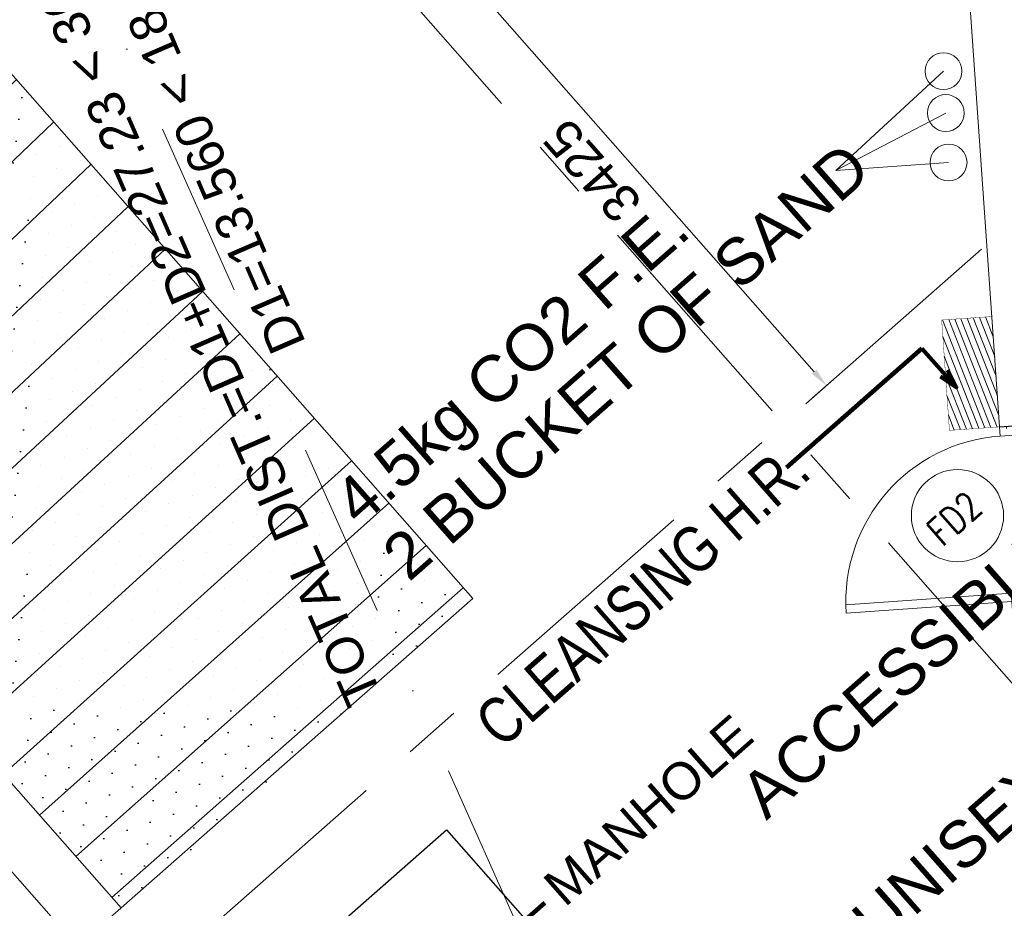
# Model space of a CAD drawing. Header units: millimetres. Extents: x 834119330 to 835277377, y 817781205 to 818243057.
# Tile 7 of 60: x 834348632 to 834353970, y 818011162 to 818015982. Entities that reach past the tile are written whole.
import ezdxf
from ezdxf.enums import TextEntityAlignment as Align

# ---------------------------------------------------------------- set-up
doc = ezdxf.new("R2010")
doc.units = ezdxf.units.MM
doc.header["$LTSCALE"] = 100
for name, pattern in [('DASHDOT', [25.400000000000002, 12.7, -6.350000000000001, 0, -6.350000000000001]), ('DASHDOT2', [12.700000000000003, 6.350000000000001, -3.175000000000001, 0, -3.175000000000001]), ('Grid Line', [22.224999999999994, 12.7, -3.174999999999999, 3.174999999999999, -3.174999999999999]), ('HIDDENX2', [19.05, 12.7, -6.350000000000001])]:
    doc.linetypes.add(name, pattern=pattern)
doc.layers.get('0').update_dxf_attribs({"lineweight": 0})
doc.layers.get('Defpoints').update_dxf_attribs({"lineweight": 0})
for name, color, linetype, lineweight in [('A-DOOR', 6, 'Continuous', 13), ('A-WALL', 7, 'Continuous', 13), ('ATR01', 7, 'Continuous', 0), ('DLN020__', 6, 'DASHDOT', 0), ('DLN030_1', 1, 'Continuous', 0), ('DLN0401_', 7, 'Continuous', 0), ('DLN040__', 3, 'Continuous', 0), ('DLN050_A', 2, 'Continuous', 0), ('DLN210__', 7, 'Continuous', 0), ('DLN220__', 7, 'Continuous', 0), ('DLN240__', 1, 'Continuous', 0), ('DLN325__', 7, 'Continuous', 0), ('DLN580__', 4, 'Continuous', 0), ('FITDOOR', 7, 'Continuous', 0), ('HATCH', 8, 'Continuous', 0), ('HCL246', 1, 'Continuous', 0), ('MOE', 6, 'DASHDOT2', 0), ('Rev_D', 20, 'Continuous', 0), ('SITE BOUNDARY', 4, 'Continuous', 0), ('Trench Manhole', 1, 'Continuous', 25)]:
    doc.layers.add(name, color=color, linetype=linetype, lineweight=lineweight)
doc.layers.add('DLN032__', color=7, linetype='Continuous')
doc.styles.add('romans', font='romans.shx')
doc.styles.get("Standard").update_dxf_attribs({"font": 'swiss.ttf'})
doc.styles.add('StyleSwis721 Lt BT1', font='swissl.ttf')
doc.styles.add('Swis721tBT', font='swissl.ttf')
doc.dimstyles.new('INTDIM', dxfattribs={"dimtxt": 200, "dimasz": 125, "dimexe": 100, "dimexo": 150, "dimgap": 80, "dimtad": 1, "dimdec": 0, "dimzin": 11, "dimdsep": 46, "dimtxsty": 'StyleSwis721 Lt BT1', "dimblk1": '_Open3011', "dimblk2": '_Open3011', "dimsah": 1, "dimcen": -125, "dimclrd": 256, "dimclre": 256, "dimclrt": 2, "dimaunit": 1, "dimadec": 5, "dimazin": 0, "dimtfac": 1, "dimtdec": 0, "dimtofl": 0, "dimtmove": 2, "dimatfit": 3, "dimldrblk": '_Open3011', "dimfxl": 1, "dimtolj": 1, "dimtzin": 0, "dimlwd": -1, "dimlwe": -1, "dimarcsym": 0})

# ---------------------------------------------------------------- blocks, each defined once
blk = doc.blocks.new('DR1CD')
at = {"layer": 'FITDOOR'}
for p, q in [((0, 1), (45, 1)), ((0, 1), (0, 0)), ((45, 0), (45, 1)), ((0, 0), (45, 0))]:
    blk.add_line(p, q, dxfattribs=at)
blk = doc.blocks.new('DR1CM')
at = {"layer": 'FITDOOR', "color": 6}
blk.add_arc((0, 0), 1, 0, 90, dxfattribs=at)
blk = doc.blocks.new('DLN-Single Door - Opening 2 - 950 x2138 _WH_-1922936-Car Park_B2_F')
at = {"layer": 'DLN210__', "lineweight": 30}
for p, q in [((-500.0000000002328, -99.99999989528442), (-499.9999999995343, 100.0000000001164)), ((499.9999999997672, -99.99999996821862), (500.0000000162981, 100.0000000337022))]:
    blk.add_line(p, q, dxfattribs=at)
at = {"layer": 'FITDOOR'}
for p, q in [((-437.4999999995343, 100.0000000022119), (-499.9999999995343, 100.0000000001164)), ((-499.9999999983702, 62.50000000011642), (-499.9999999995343, 100.0000000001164)), ((-487.9999999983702, 62.50000000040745), (-499.9999999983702, 62.50000000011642)), ((-437.4999999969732, -24.99999999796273), (-437.4999999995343, 100.0000000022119)), ((437.5000000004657, 100.0000000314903), (500.0000000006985, 100.0000000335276)), ((437.5000000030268, -24.99999996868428), (437.5000000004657, 100.0000000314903)), ((488.0000000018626, 62.50000003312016), (500.0000000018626, 62.50000003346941)), ((500.0000000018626, 62.50000003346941), (500.0000000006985, 100.0000000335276)), ((-449.999999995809, -99.99999999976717), (-449.9999999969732, -24.99999999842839)), ((-437.4999999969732, -24.99999999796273), (-449.9999999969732, -24.99999999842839)), ((437.5000000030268, -24.99999996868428), (450.0000000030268, -24.99999996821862)), ((450.000000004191, -99.9999999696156), (450.0000000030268, -24.99999996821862)), ((-499.9999999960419, -100.000000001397), (-499.999999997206, -62.50000000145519)), ((-487.999999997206, -62.50000000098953), (-499.999999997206, -62.50000000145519)), ((-449.999999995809, -99.99999999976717), (-499.9999999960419, -100.000000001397)), ((450.000000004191, -99.9999999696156), (500.000000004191, -99.99999996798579)), ((488.0000000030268, -62.49999996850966), (500.0000000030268, -62.49999996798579)), ((500.000000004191, -99.99999996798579), (500.0000000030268, -62.49999996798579))]:
    blk.add_line(p, q, dxfattribs=at)
at = {"layer": 'DLN325__', "extrusion": (0, 0, -1), "yscale": 899.9999999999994, "zscale": -0.9999999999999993, "rotation": 180}
blk.add_blockref('DR1CD', (449.9999999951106, -100.0000000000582), dxfattribs=at)
at = {"layer": 'DLN325__', "extrusion": (0, 0, -1), "xscale": 899.9999999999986, "yscale": 899.9999999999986, "zscale": -899.9999999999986, "rotation": 180}
blk.add_blockref('DR1CM', (449.9999999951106, -100.0000000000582), dxfattribs=at)
blk = doc.blocks.new('DLN-Single Door - Opening 5 -  950 x 2025 _WH_-1665005-Car Park_B2_F')
at = {"layer": 'A-DOOR'}
blk.add_blockref('DLN-Single Door - Opening 2 - 950 x2138 _WH_-1922936-Car Park_B2_F', (4.999999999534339, 2.328306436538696e-10), dxfattribs=at)
blk = doc.blocks.new('DLN-Single Door - Panel 2 - 950 x2138 _WH_-2283119-Car Park_B1_F')
at = {"layer": 'A-DOOR'}
blk.add_blockref('DLN-Single Door - Opening 5 -  950 x 2025 _WH_-1665005-Car Park_B2_F', (-9.99999999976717, -6.984919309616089e-10), dxfattribs=at)
blk = doc.blocks.new('*D189')
at = {"layer": 'Defpoints', "color": 0, "linetype": 'ByBlock', "transparency": 16777216}
for p in [(834349271.4478432, 818011244.2622082, -1.575708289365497e-05), (834349535.6215378, 818010944.0903778, -7.659385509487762e-06), (834349208.602057, 818010656.2923306)]:
    blk.add_point(p, dxfattribs=at)
at = {"layer": 'DLN240__', "linetype": 'ByBlock', "transparency": 16777216}
for p, q in [((834349196.3788712, 818011178.1967149), (834348869.3612478, 818010890.4003024)), ((834348944.4302195, 818010956.4657962), (834349208.6020569, 818010656.2923311)), ((834349460.5525659, 818010878.0248845), (834349133.5330851, 818010590.2268373))]:
    blk.add_line(p, q, dxfattribs=at)
at = {"layer": 'DLN240__', "color": 2, "linetype": 'ByBlock', "transparency": 16777216, "insert": (834348939.3024927, 818010685.6222844), "char_height": 200, "attachment_point": 5, "rotation": 131.34984124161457, "style": 'StyleSwis721 Lt BT1'}
blk.add_mtext('\\A1;400', dxfattribs=at)
blk = doc.blocks.new('_Open301')
at = {"layer": 'Rev_D', "linetype": 'ByBlock'}
blk.add_line((0, 0), (-1, 0), dxfattribs=at)
blk = doc.blocks.new('_Open3011')
at = {"layer": 'ATR01', "linetype": 'ByBlock'}
blk.add_line((0, 0), (-1, 0), dxfattribs=at)
at = {"layer": 'ATR01', "linetype": 'ByBlock', "yscale": 1.119319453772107, "zscale": 0.008}
blk.add_blockref('_Open301', (0, 0), dxfattribs=at)
blk = doc.blocks.new('*D190')
at = {"layer": 'Defpoints', "color": 0, "linetype": 'ByBlock', "transparency": 16777216}
for p in [(834346513.1940598, 818014378.3747339, 4.438414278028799e-07), (834349271.4478428, 818011244.2622079, 4.438381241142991e-07), (834348944.4302198, 818010956.4657956)]:
    blk.add_point(p, dxfattribs=at)
at = {"layer": 'DLN240__', "linetype": 'ByBlock', "transparency": 16777216}
for p, q in [((834346438.1250879, 818014312.3092406), (834346111.1268607, 818014024.529898)), ((834346252.2613263, 818014015.52642), (834348878.3647258, 818011031.5347679)), ((834349196.378871, 818011178.1967145), (834348869.3612479, 818010890.4003023))]:
    blk.add_line(p, q, dxfattribs=at)
for points in [[(834346239.749831, 818014004.5155044), (834346264.7728217, 818014026.5373356), (834346186.1958325, 818014090.5953919)], [(834348865.8532305, 818011020.5238523), (834348890.8762212, 818011042.5456836), (834348944.4302197, 818010956.4657961)]]:
    blk.add_solid(points, dxfattribs=at)
at = {"layer": 'DLN240__', "color": 2, "linetype": 'ByBlock', "transparency": 16777216, "insert": (834347428.0993806, 818012402.7738147), "char_height": 200, "attachment_point": 5, "rotation": 131.34984124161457, "style": 'StyleSwis721 Lt BT1'}
blk.add_mtext('\\A1;4175', dxfattribs=at)
blk = doc.blocks.new('TRENCH')
at = {"linetype": 'ByBlock'}
h = blk.add_hatch(dxfattribs=at)
h.set_pattern_fill('DOTS', color=256, scale=74.99999999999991)
h.set_pattern_definition([(41.34984124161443, (-351035.2678678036, -2.172474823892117), (-33.96973129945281, 128.7086088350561), [0, -119.0625])])
h.paths.add_polyline_path([(-395878.0582482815, -41419.08437296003), (-398418.0582482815, -41419.08437319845), (-398418.0594866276, -37244.08434196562), (-395878.0594866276, -37244.08434160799)])
at = {"layer": 'HCL246', "linetype": 'ByBlock'}
h = blk.add_hatch(dxfattribs=at)
h.set_pattern_fill('_USER', color=8, scale=299.9999999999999, pattern_type=0)
h.set_pattern_definition([(360, (-398418.0582482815, -41419.08437319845), (-2.842170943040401e-14, 300), [])])
h.paths.add_polyline_path([(-395878.0582387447, -41419.08452995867), (-398418.0582482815, -41419.08437319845), (-398418.0588881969, -37244.0842635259), (-395878.0588786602, -37244.08442028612)])
at = {"layer": 'HCL246', "color": 8, "linetype": 'ByBlock', "elevation": 2.273155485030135e-07}
blk.add_lwpolyline([(-395878.0582387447, -41419.08452995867), (-398418.0582482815, -41419.08437319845), (-398418.0588881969, -37244.0842635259), (-395878.0588786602, -37244.08442028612)], close=True, dxfattribs=at)
blk = doc.blocks.new('Grid Line')
at = {"layer": 'DLN020__', "linetype": 'Grid Line'}
for p, q in [((5410.421154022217, -35085.25437045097), (5410.421154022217, 27470.98781502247)), ((-9985.196259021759, -21840.36084330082), (30672.18452167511, -21840.36084270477))]:
    blk.add_line(p, q, dxfattribs=at)
blk = doc.blocks.new('*D2095')
at = {"layer": 'Defpoints', "color": 0, "linetype": 'ByBlock', "transparency": 16777216}
for p in [(834350846.852455, 818016660.3858517, -9.163770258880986e-05), (834353109.5214115, 818014089.3899701, -9.163770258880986e-05), (834353004.8976319, 818013997.3132071)]:
    blk.add_point(p, dxfattribs=at)
at = {"layer": 'DLN240__', "linetype": 'ByBlock', "transparency": 16777216}
for p, q in [((834350771.7838919, 818016594.3198935), (834350667.1601121, 818016502.2431306)), ((834350808.2946336, 818016493.240526), (834352938.8316733, 818014072.3817701)), ((834353034.4528486, 818014023.3240118), (834352929.8290688, 818013931.2472489))]:
    blk.add_line(p, q, dxfattribs=at)
for points in [[(834350795.7832065, 818016482.2295328), (834350820.8060608, 818016504.2515191), (834350742.2286751, 818016568.309089)], [(834352926.3202461, 818014061.370777), (834352951.3431004, 818014083.3927633), (834353004.8976318, 818013997.3132073)]]:
    blk.add_solid(points, dxfattribs=at)
at = {"layer": 'DLN240__', "color": 2, "linetype": 'ByBlock', "transparency": 16777216, "insert": (834351736.3502555, 818015162.05352), "char_height": 200, "attachment_point": 5, "rotation": 131.3501958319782, "style": 'StyleSwis721 Lt BT1', "bg_fill": 3, "box_fill_scale": 1.1, "bg_fill_color": 256, "bg_fill_true_color": 13158600, "bg_fill_transparency": 0}
blk.add_mtext('\\A1;3425', dxfattribs=at)

msp = doc.modelspace()

# ---------------------------------------------------------------- hatches: boundary and pattern name
at = {"linetype": 'ByBlock'}
h = msp.add_hatch(dxfattribs=at)
h.set_pattern_fill('ANSI31', color=8, scale=9.999999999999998, angle=25)
h.set_pattern_definition([(111.3498412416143, (834357388.7276652, 818073559.8086879), (-29.57115260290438, -11.55895469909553), [])])
h.paths.add_polyline_path([(834353944.2623097, 818013773.3215339), (834353672.2157694, 818013754.2170079), (834353630.1842744, 818014352.7412999), (834353902.2308147, 818014371.8458259)])
at = {"layer": 'A-WALL', "linetype": 'ByBlock'}
h = msp.add_hatch(dxfattribs=at)
h.set_pattern_fill('EARTH', color=1, scale=70, angle=45)
h.set_pattern_definition([(86.35019583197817, (834259067.9725451, 817913852.1457578), (-415.3024591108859, 471.894445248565), [444.5, -444.5]), (86.35019583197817, (834258901.6231256, 817913862.7567552), (-415.3024591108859, 471.894445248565), [444.5, -444.5]), (86.35019583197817, (834258735.273706, 817913873.3677526), (-415.3024591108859, 471.894445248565), [444.5, -444.5]), (176.3501958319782, (834258683.3608986, 817913932.3545582), (-471.894445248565, -415.3024591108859), [444.5, -444.5]), (176.3501958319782, (834258693.971896, 817914098.7039778), (-471.894445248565, -415.3024591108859), [444.5, -444.5]), (176.3501958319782, (834258704.5828934, 817914265.0533974), (-471.894445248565, -415.3024591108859), [444.5, -444.5])])
edge = h.paths.add_edge_path()
edge.add_line((834340573.9401423, 818045816.0773555), (834336024.7552061, 818041812.5042552))
edge.add_arc((834369885.5844324, 818077441.152635), 49152.37879555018, 226.457295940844, 266.4338080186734)
edge.add_line((834366828.2272502, 818028383.9522631), (834367803.587914, 818014432.7823398))
edge.add_line((834367803.587914, 818014432.7823398), (834358038.4785458, 818005838.6039642))
edge.add_line((834358038.4785458, 818005838.6039642), (834354765.1474665, 818002958.0774515))
edge.add_line((834354765.1474665, 818002958.0774515), (834360515.2826159, 817996424.3076239))
edge.add_line((834360515.2826159, 817996424.3076239), (834377661.1468215, 818011513.7640897))
edge.add_line((834377661.1468215, 818011513.7640897), (834376055.3816576, 818034955.0898898))
edge.add_arc((834369649.7554828, 818077415.8717787), 42941.23944780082, 227.3820118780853, 278.57893987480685, ccw=False)
at = {"layer": 'HATCH', "linetype": 'Continuous', "ltscale": 0.2}
h = msp.add_hatch(dxfattribs=at)
h.set_pattern_fill('DGN_ANSI31', color=8, scale=25, angle=-3.989509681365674e-09, style=0, pattern_type=2)
h.set_pattern_definition([(210.4004282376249, (848684328.1114694, 1012279243.278203), (40.1669417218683, -68.46172228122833), [])])
edge = h.paths.add_edge_path()
edge.add_line((834304369.9178588, 818035393.6443388), (834304072.4974862, 818035435.5383407))
edge.add_line((834304072.4974862, 818035435.5383408), (834304030.6783289, 818034793.0587554))
edge.add_line((834304030.6783288, 818034793.0587552), (834293138.2195108, 818027176.0337894))
edge.add_line((834293138.219511, 818027176.0337896), (834292658.3654084, 818027311.5582625))
edge.add_line((834292658.3654082, 818027311.5582626), (834292163.2810185, 818025227.6233453))
edge.add_line((834292163.2810189, 818025227.6233451), (834293757.0619063, 818024607.0308394))
edge.add_line((834293757.0619061, 818024607.0308394), (834294865.416257, 818023967.6404809))
edge.add_line((834294865.4162569, 818023967.6404808), (834296156.8742536, 818022940.0095154))
edge.add_line((834296156.8742537, 818022940.0095155), (834297099.8026237, 818021932.7953873))
edge.add_line((834297099.802624, 818021932.7953875), (834302306.6759403, 818016010.1479838))
edge.add_line((834302306.6759399, 818016010.1479838), (834273579.5777344, 817990755.1875517))
edge.add_line((834273579.5777347, 817990755.1875517), (834331000.8571684, 817925420.6441158))
edge.add_line((834331000.8571682, 817925420.6441162), (834375196.1992714, 817964315.8563646))
edge.add_line((834375196.1992713, 817964315.856364), (834374066.3398589, 817980996.7087481))
edge.add_line((834374066.3398589, 817980996.7087486), (834339463.320393, 818020376.0648733))
edge.add_arc((834328000.4580307, 818007970.7398579), 16890.50923650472, 47.2612146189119, 51.69748437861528)
edge.add_arc((834333427.8441128, 818015250.8383305), 7817.591371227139, 49.84168101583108, 69.23079940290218)
edge.add_arc((834333018.9148502, 818015427.2859437), 7810.301242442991, 65.96509768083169, 78.45877159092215)
edge.add_arc((834332634.573532, 818013897.0774372), 9386.730902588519, 78.02894900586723, 87.71232055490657)
edge.add_arc((834332591.446601, 818014607.765378), 8678.62508919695, 87.24053358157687, 99.73591736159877)
edge.add_line((834331123.8280873, 818023161.3979008), (834329930.938777, 818024516.8389789))
edge.add_line((834329930.9387771, 818024516.838979), (834326628.6112168, 818028269.1049356))
edge.add_line((834326628.6112167, 818028269.1049349), (834325599.3427485, 818029438.6882662))
edge.add_line((834325599.3427488, 818029438.6882665), (834316188.4252017, 818021156.3755944))
edge.add_line((834316188.4252015, 818021156.3755944), (834313686.4693277, 818024016.5062827))
edge.add_line((834313686.4693277, 818024016.5062826), (834313235.7130369, 818023646.4322566))
edge.add_line((834313235.7130369, 818023646.4322565), (834312968.6615137, 818023950.198931))
edge.add_line((834312968.6615137, 818023950.1989312), (834311053.4426948, 818022266.4655045))
edge.add_line((834311053.4426948, 818022266.4655044), (834308435.7527834, 818025244.0443176))
edge.add_line((834308435.7527835, 818025244.0443177), (834306762.32726, 818027183.250326))
edge.add_arc((834311650.6868776, 818031401.6292493), 6456.839822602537, 206.9382270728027, 220.7923428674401, ccw=False)
edge.add_arc((834329611.0852094, 818040528.5316589), 26603.21060789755, 202.0649511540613, 206.9382270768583, ccw=False)
edge.add_arc((834312203.3948425, 818033472.4028819), 7819.796721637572, 183.3977739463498, 202.064951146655, ccw=False)
edge.add_arc((834329308.2511154, 818034487.9516938), 24954.77403411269, 177.9200887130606, 183.3977739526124, ccw=False)

# ---------------------------------------------------------------- linework, layer by layer
at = {"layer": 'DLN050_A'}
msp.add_circle((834353715.8458561, 818013291.8589561, 2.213514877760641e-07), 250.0000000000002, dxfattribs=at)
at = {"layer": 'DLN210__', "color": 0}
msp.add_line((834353944.2623098, 818013773.3215339, 2.213451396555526e-07), (834353737.6109663, 818016716.0160363, 2.213483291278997e-07), dxfattribs=at)
at = {"layer": 'DLN220__', "color": 6, "linetype": 'HIDDENX2', "ltscale": 0.1, "const_width": 2, "elevation": 2.213482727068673e-07}
msp.add_lwpolyline([(834353944.2623097, 818013773.3215339), (834353672.2157694, 818013754.2170079), (834353630.1842744, 818014352.7412999), (834353902.2308147, 818014371.8458259)], close=True, dxfattribs=at)
at = {"layer": 'DLN580__'}
for p, q in [((834353055.4779354, 818015163.4185534, 2.213473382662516e-07), (834353639.7917361, 818015702.2641287, 2.213451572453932e-07)), ((834353055.4779354, 818015163.4185534, 2.213473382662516e-07), (834353652.5145973, 818015475.5567486, 2.213451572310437e-07)), ((834353667.5836164, 818015207.043359, 2.213451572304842e-07), (834353055.4779354, 818015163.4185534, 2.213473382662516e-07))]:
    msp.add_line(p, q, dxfattribs=at)
for centre in [(834353639.7917361, 818015702.2641287, 2.213451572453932e-07), (834353652.5145973, 818015475.5567486, 2.213451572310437e-07), (834353667.5836164, 818015207.043359, 2.213451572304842e-07)]:
    msp.add_circle(centre, 100.0000000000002, dxfattribs=at)
at = {"layer": 'MOE', "color": 1, "ltscale": 1.5, "extrusion": (0, -3.388132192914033e-21, -1), "elevation": -2.213538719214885e-07}
msp.add_lwpolyline([(-834354447.0593153, 818004076.7529085), (-834348925.5656016, 818016465.754425), (-834358555.2785771, 818024918.6062648)], dxfattribs=at)
at = {"layer": 'Trench Manhole', "elevation": 1.137796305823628e-07}
msp.add_lwpolyline([(834349819.3337051, 818010596.5503039), (834350945.3621491, 818011587.5396801), (834352101.5164208, 818010273.8398287), (834350975.4879768, 818009282.8504528)], close=True, dxfattribs=at)

# ---------------------------------------------------------------- block references
at = {"layer": 'A-DOOR', "extrusion": (1.049871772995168e-20, 1.208463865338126e-20, -1), "zscale": -1, "rotation": 85.98298665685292}
msp.add_blockref('DLN-Single Door - Panel 2 - 950 x2138 _WH_-2283119-Car Park_B1_F', (-834354078.6927185, 818013286.5428727, -2.213264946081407e-07), dxfattribs=at)
at = {"layer": 'DLN032__', "linetype": 'ByBlock', "rotation": 41.3498412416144}
msp.add_blockref('TRENCH', (834620905.8586501, 818305474.6227244, 4.865028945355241e-09), dxfattribs=at)
at = {"layer": 'SITE BOUNDARY', "color": 1, "rotation": 41.35019583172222}
msp.add_blockref('Grid Line', (834334280.8036567, 818026612.5922757, 2.213451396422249e-07), dxfattribs=at)

# ---------------------------------------------------------------- texts
at = {"layer": 'DLN0401_'}
for s, rotation, p in [('TOTAL DIST.=D1+D2=27.23 < 36m', 113.5358767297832, (834350597.9098849, 818012317.54012, 2.213393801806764e-07)), ('D1=13.560 < 18m', 113.3894849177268, (834350185.5055057, 818014228.2588032, 2.21339380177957e-07))]:
    msp.add_text(s, height=200, rotation=rotation, dxfattribs=at).set_placement(p)
at = {"layer": 'DLN040__', "color": 0, "attachment_point": 1}
for s, insert, char_height, rotation, line_spacing_factor in [('{\\W0.8;CLEANSING H.R.}', (834351079.4361956, 818012209.4995406, 2.213670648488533e-07), 250.0000000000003, 41.35019582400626, 2.206669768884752), ('ACCESSIBLE\\PUNISEX\\PTOILET', (834352514.2593381, 818011823.2187302, 2.213670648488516e-07), 250, 41.350195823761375, 2.206669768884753), ('MANHOLE', (834351454.6177458, 818011313.7798079, 1.778598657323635e-05), 200, 41.35019582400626, 2.206669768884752)]:
    msp.add_mtext(s, dxfattribs=dict(at, insert=insert, char_height=char_height, rotation=rotation, line_spacing_factor=line_spacing_factor))
at = {"layer": 'DLN050_A', "style": 'romans', "width": 0.8}
msp.add_text('FD2', height=149.9999999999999, rotation=41.35021135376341, dxfattribs=at).set_placement((834353698.6873292, 818013276.7581637, 2.213514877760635e-07), align=Align.MIDDLE_CENTER)
at = {"layer": 'DLN580__', "style": 'Swis721tBT'}
for s, p in [('2 BUCKET OF SAND', (834350741.0195006, 818012927.8531584, -0.07028750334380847)), ('4.5kg CO2 F.E.', (834350474.7507471, 818013226.5308369, -0.0702875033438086))]:
    msp.add_text(s, height=250.0000000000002, rotation=41.35019583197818, dxfattribs=at).set_placement(p)

# ---------------------------------------------------------------- dimensions: what is measured, and where the dimension line sits
at = {"layer": 'DLN240__', "linetype": 'ByBlock'}
for base, p1, p2, picture, middle in [((834348944.4302198, 818010956.4657956, -2.224178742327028e-07), (834346513.1940597, 818014378.3747338, 2.214235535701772e-07), (834349271.4478428, 818011244.2622079, 2.214202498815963e-07), '*D190', (834347428.0993807, 818012402.7738146, -2.224178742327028e-07)), ((834349208.602057, 818010656.2923306, -2.224178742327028e-07), (834349271.4478432, 818011244.2622083, -1.597950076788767e-05), (834349535.6215378, 818010944.0903777, -7.881803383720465e-06), '*D189', (834348939.3024929, 818010685.6222843, -2.224178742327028e-07))]:
    dim = msp.add_linear_dim(base=base, p1=p1, p2=p2, angle=131.3498386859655, dimstyle='INTDIM', override={"dimasz": 100, "dimexo": 100, "dimtix": 1, "dimtofl": 1, "dimfxl": 100, "dimarcsym": 2}, dxfattribs=at)
    dim.commit()
    dim.dimension.update_dxf_attribs({"geometry": picture, "text_midpoint": middle})

# ---------------------------------------------------------------- leaders
at = {"layer": 'DLN030_1'}
msp.add_leader([(834353708.9276358, 818013987.8851765, 2.21349776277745e-07), (834353523.4896172, 818014198.5978904, 2.213507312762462e-07), (834352789.1049762, 818013552.2924623, 2.213371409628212e-07)], dimstyle='INTDIM', override={"dimtxt": 100, "dimasz": 100, "dimgap": 30, "dimtad": 0, "dimclrd": 0, "dimldrblk": 'Open30', "dimlwd": 65534}, dxfattribs=at)
at = {"layer": 'DLN040__', "color": 0}
msp.add_leader([(834351178.8162339, 818010928.6858364, 2.213670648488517e-07), (834351478.6124618, 818011192.5289736, 2.213670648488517e-07)], dimstyle='INTDIM', override={"dimtxt": 100, "dimasz": 100, "dimgap": 30, "dimtad": 0, "dimclrd": 1, "dimldrblk": 'Open30', "dimlwd": 65534}, dxfattribs=at)

# ---------------------------------------------------------------- next in the draw order: dimensions: what is measured, and where the dimension line sits
at = {"layer": 'DLN240__', "linetype": 'ByBlock'}
dim = msp.add_linear_dim(base=(834353004.8976319, 818013997.3132071, 2.213670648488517e-07), p1=(834350846.852455, 818016660.3858519, -9.141633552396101e-05), p2=(834353109.5214115, 818014089.3899702, -9.141633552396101e-05), angle=131.3501958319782, dimstyle='INTDIM', override={"dimasz": 100, "dimexo": 100, "dimfxl": 100, "dimfxlon": 1, "dimtfill": 1, "dimarcsym": 2}, dxfattribs=at)
dim.commit()
dim.dimension.update_dxf_attribs({"geometry": '*D2095', "text_midpoint": (834351736.3502555, 818015162.05352, 2.213670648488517e-07)})

doc.saveas('drawing.dxf')
